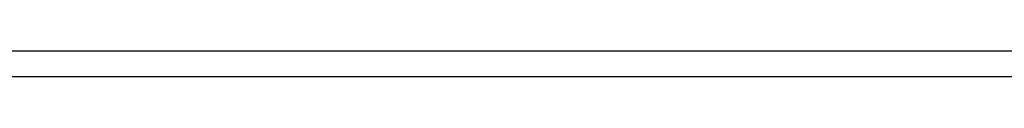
# Model space of a CAD drawing. Extents: x -1765 to 4890, y -3431 to 1272.
# Tile 137 of 189: x 3183.012 to 3202.042, y -2504.751 to -2504.251. Entities that reach past the tile are written whole.
import ezdxf

# ---------------------------------------------------------------- set-up
doc = ezdxf.new("R2010")
doc.units = 0
doc.linetypes.add('DASHED', pattern=[15, 7, -8])
doc.layers.get('0').update_dxf_attribs({"linetype": 'CONTINUOUS'})
doc.layers.add('1', color=7, linetype='CONTINUOUS')

# ---------------------------------------------------------------- blocks, each defined once
blk = doc.blocks.new('PROBECARD_STIFFENER_1', base_point=(3004.515, -2504.251))
at = {"color": 5, "linetype": 'DASHED'}
for p, q in [((3200.794, -2504.251), (3165.233, -2504.251)), ((3201.01, -2504.251), (3200.794, -2504.251)), ((3204.015, -2504.251), (3201.01, -2504.251))]:
    blk.add_line(p, q, dxfattribs=at)
at = {"color": 5, "linetype": 'CONTINUOUS'}
blk.add_line((3239.786, -2504.751), (3156.915, -2504.751), dxfattribs=at)
blk = doc.blocks.new('PROBE_CARD_STIFFENER_E4155', base_point=(3004.515, -2504.251))
blk.add_blockref('PROBECARD_STIFFENER_1', (3004.515, -2504.251))
blk = doc.blocks.new('PROBE_CARD_STIFFNER_AS4155', base_point=(3004.515, -2493.251))
blk.add_blockref('PROBE_CARD_STIFFENER_E4155', (3004.515, -2504.251))
blk = doc.blocks.new('SMA_CONNECTOR_RING', base_point=(3072.005, -2496.931))
at = {"color": 7, "linetype": 'CONTINUOUS'}
for p, q in [((3200.794, -2504.251), (3165.232, -2504.251)), ((3204.015, -2504.251), (3200.794, -2504.251))]:
    blk.add_line(p, q, dxfattribs=at)
blk = doc.blocks.new('SMA_CONNECTOR_RING_E702571', base_point=(3072.005, -2496.931))
blk.add_blockref('SMA_CONNECTOR_RING', (3072.005, -2496.931))
blk = doc.blocks.new('SMA_CONNECTOR_RING_ASSY', base_point=(3072.005, -2490.251))
blk.add_blockref('SMA_CONNECTOR_RING_E702571', (3072.005, -2496.931))
blk = doc.blocks.new('PROBE_CARD_ASSY', base_point=(3004.515, -2490.251))
for name, p in [('PROBE_CARD_STIFFNER_AS4155', (3004.515, -2493.251)), ('SMA_CONNECTOR_RING_ASSY', (3072.005, -2490.251))]:
    blk.add_blockref(name, p)
blk = doc.blocks.new('WPIF_12INCH', base_point=(2906.615, -2447.851))
blk.add_blockref('PROBE_CARD_ASSY', (3004.515, -2490.251))
blk = doc.blocks.new('B-B', base_point=(3030.161, -2455.88))
blk.add_blockref('WPIF_12INCH', (2906.615, -2447.851))
blk = doc.blocks.new('1', base_point=(2845.413, -2487.084))
blk.add_blockref('B-B', (3030.161, -2455.88))
blk = doc.blocks.new('E7018-90050', base_point=(2906.615, -2573.992))
at = {"layer": '1'}
blk.add_blockref('1', (2845.413, -2487.084), dxfattribs=at)

msp = doc.modelspace()

# ---------------------------------------------------------------- block references
msp.add_blockref('E7018-90050', (2906.615, -2573.992))

doc.saveas('drawing.dxf')
